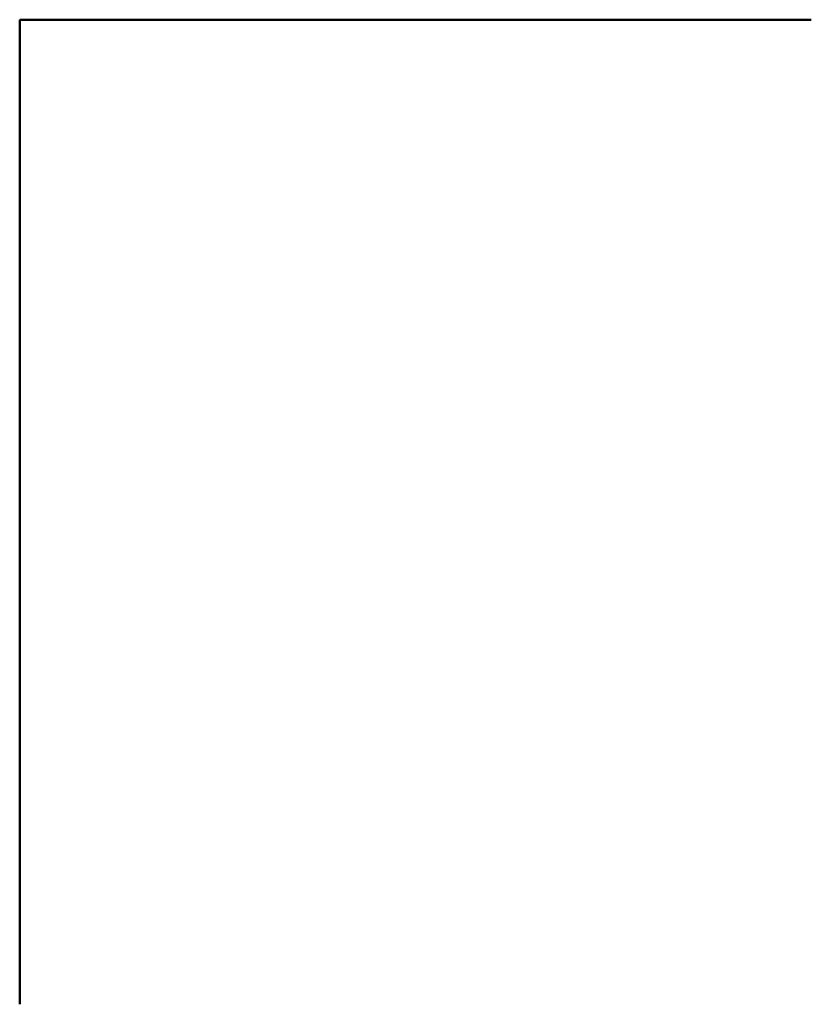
# Model space of a CAD drawing. Header units: millimetres. Extents: x 0 to 3.29, y 191.01 to 195.1.
import ezdxf

# ---------------------------------------------------------------- set-up
doc = ezdxf.new("R2010")
doc.units = ezdxf.units.MM
doc.layers.add('E-LITE-EQPM', color=7, linetype='Continuous', lineweight=50)

# ---------------------------------------------------------------- blocks, each defined once
blk = doc.blocks.new('62360_62361_TILA - TILA-462307-Export')
at = {"layer": 'E-LITE-EQPM'}
for q in [(-195.0987, 3.2879, 43.125), (-195.0987, 3.2879, 43.125), (-191.0086, 0, 43.125)]:
    blk.add_line((-195.0987, 0, 43.125), q, dxfattribs=at)

msp = doc.modelspace()

# ---------------------------------------------------------------- block references
at = {"layer": 'E-LITE-EQPM', "color": 7, "true_color": 0xffffff, "rotation": 269.9999999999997}
msp.add_blockref('62360_62361_TILA - TILA-462307-Export', (0, 0), dxfattribs=at)

doc.saveas('drawing.dxf')
